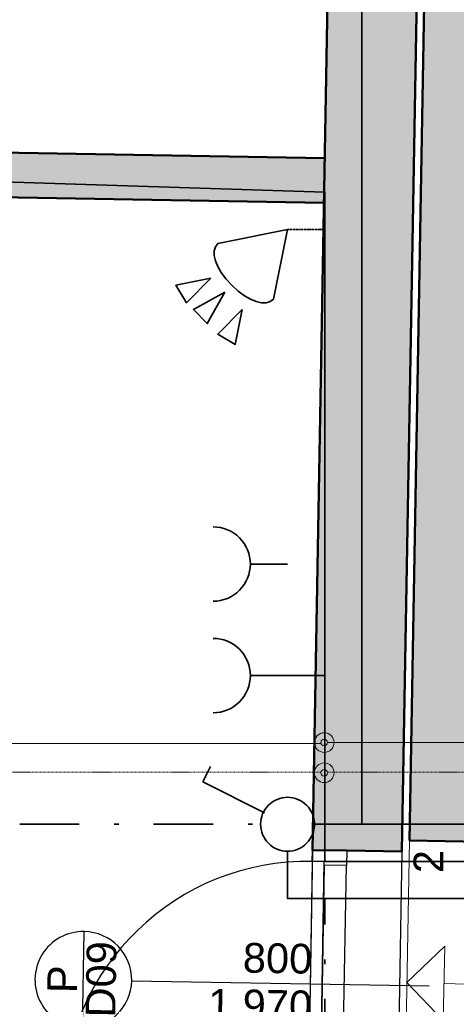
# Model space of a CAD drawing. Header units: millimetres. Extents: x -28761 to 4793, y -4271 to 20239.
# Tile 124 of 256: x -17219 to -15752, y 4495 to 7806. Entities that reach past the tile are written whole.
import ezdxf

# ---------------------------------------------------------------- set-up
doc = ezdxf.new("R2010")
doc.units = ezdxf.units.MM
doc.header["$MEASUREMENT"] = 0
for name, pattern in [('Telekomunikacni vodic', [9.25, 3, -0.75, 3, -0.75, 0.125, -0.75, 0.125, -0.75]), ('Čerchovaná', [450, 200, -117.5, 15, -117.5]), ('Čárkovaná M', [4.5, 2.5, -2])]:
    doc.linetypes.add(name, pattern=pattern)
for name, color, linetype in [('5._POHLED ZÁPADNÍ_1_Anotace - S', 7, 'Continuous'), ('5._POHLED ZÁPADNÍ_1_Konstrukce - nosné', 7, 'Continuous'), ('5._POHLED ZÁPADNÍ_1_Kresby a obrázky', 7, 'Continuous'), ('5._POHLED ZÁPADNÍ_1_Nové_Otvory – Dveře', 7, 'Continuous'), ('5._POHLED ZÁPADNÍ_1_Nové_Otvory – Značky dveří', 7, 'Continuous'), ('5._POHLED ZÁPADNÍ_1_Otvory – Dveře', 7, 'Continuous'), ('5._POHLED ZÁPADNÍ_1_Otvory – Značky dveří', 7, 'Continuous'), ('5._POHLED ZÁPADNÍ_1_TZB - elektroinstalace', 7, 'Continuous'), ('5._POHLED ZÁPADNÍ_1_TZB - ZTI', 7, 'Continuous'), ('5._POHLED ZÁPADNÍ_1_Výplně – Řezové', 7, 'Continuous')]:
    doc.layers.add(name, color=color, linetype=linetype)
doc.styles.add('GENEROVANÝ_STYL_1', font='txt')

msp = doc.modelspace()

# ---------------------------------------------------------------- hatches: boundary and pattern name
at = {"layer": '5._POHLED ZÁPADNÍ_1_Výplně – Řezové', "linetype": 'Continuous', "lineweight": 13}
for points in [[(-16161.6, 9201), (-16234.9, 5014), (-15934.9, 5008.8), (-15862.1, 9169.8)], [(-15909.2, 5045.7), (-15579.3, 5039.9), (-15510.4, 8982.2), (-15839.9, 9012.4)], [(-16194.4, 7340.3), (-19982.2, 7407), (-19984.9, 7257), (-16197, 7190.3)]]:
    msp.add_hatch(color=254, dxfattribs=at).paths.add_polyline_path(points)

# ---------------------------------------------------------------- linework, layer by layer
at = {"layer": '5._POHLED ZÁPADNÍ_1_Konstrukce - nosné', "color": 7, "linetype": 'Continuous', "lineweight": 50}
for p, q in [((-15579.3, 5039.9), (-15909.2, 5045.7)), ((-16234.9, 5014), (-16119.9, 5012)), ((-16119.9, 5012), (-15934.9, 5008.8))]:
    msp.add_line(p, q, dxfattribs=at)
at = {"layer": '5._POHLED ZÁPADNÍ_1_Konstrukce - nosné', "color": 7, "linetype": 'Continuous', "lineweight": 50, "flags": 128}
for points in [[(-16161.6, 9201), (-16234.9, 5014)], [(-15934.9, 5008.8), (-15862.1, 9169.8)], [(-15839.9, 9012.4), (-15909.2, 5045.7)], [(-16194.4, 7340.3), (-19982.2, 7407)], [(-19984.9, 7257), (-16197, 7190.3)]]:
    msp.add_lwpolyline(points, dxfattribs=at)
at = {"layer": '5._POHLED ZÁPADNÍ_1_Kresby a obrázky', "color": 7, "linetype": 'Continuous', "lineweight": 13}
for p, q in [((-15918.1, 4568.6), (-15789.9, 4690.3)), ((-15789.9, 4690.3), (-15796.4, 4440.3)), ((-15918.1, 4568.6), (-15796.4, 4440.3))]:
    msp.add_line(p, q, dxfattribs=at)
at = {"layer": '5._POHLED ZÁPADNÍ_1_Kresby a obrázky', "color": 8, "linetype": 'Continuous', "lineweight": 13}
msp.add_line((-15588.2, 4560), (-15793.2, 4565.3), dxfattribs=at)
at = {"layer": '5._POHLED ZÁPADNÍ_1_Nové_Otvory – Dveře', "color": 1, "linetype": 'Continuous', "lineweight": 25}
for p, q in [((-16234.9, 5014), (-16250.6, 4114.1)), ((-16235.6, 4976), (-16234.9, 5014)), ((-16234.9, 5014), (-16119.9, 5012)), ((-16234.9, 5014), (-16119.9, 5012)), ((-16234.9, 5014), (-16119.9, 5012)), ((-16119.9, 5012), (-16120.8, 4962)), ((-16119.9, 5012), (-15934.9, 5008.8)), ((-15934.9, 5008.8), (-15950.7, 4108.9)), ((-16235.6, 4976), (-16250, 4152.1)), ((-16195.6, 4975.3), (-16235.6, 4976)), ((-16195.6, 4975.3), (-16235.6, 4976)), ((-16210, 4151.4), (-16195.6, 4975.3)), ((-16195.8, 4963.3), (-16195.6, 4975.3)), ((-16195.8, 4963.3), (-16209.8, 4163.4)), ((-16120.8, 4962), (-16195.8, 4963.3)), ((-16134.8, 4162.1), (-16120.8, 4962))]:
    msp.add_line(p, q, dxfattribs=at)
msp.add_arc((-16250, 4152.1), 824, 88.9976, 178.9976, dxfattribs=at)
at = {"layer": '5._POHLED ZÁPADNÍ_1_Nové_Otvory – Značky dveří', "color": 1, "linetype": 'Continuous', "lineweight": 25}
for p, q in [((-17008, 4414.9), (-17002.3, 4739.9)), ((-16842.7, 4574.6), (-15842.8, 4557.1))]:
    msp.add_line(p, q, dxfattribs=at)
at = {"layer": '5._POHLED ZÁPADNÍ_1_Nové_Otvory – Značky dveří', "color": 1, "linetype": 'Continuous', "lineweight": 25, "flags": 128}
msp.add_lwpolyline([(-17002.3, 4739.9, 1), (-17008, 4414.9, 1)], format="xyb", close=True, dxfattribs=at)
at = {"layer": '5._POHLED ZÁPADNÍ_1_Otvory – Dveře', "color": 8, "linetype": 'Continuous', "lineweight": 13}
for p in [(-15926, 4085.8), (-15579.3, 5039.9)]:
    msp.add_line(p, (-15909.2, 5045.7), dxfattribs=at)
at = {"layer": '5._POHLED ZÁPADNÍ_1_TZB - elektroinstalace', "color": 92, "linetype": 'Telekomunikacni vodic', "lineweight": 35, "true_color": 0x00d700, "flags": 128}
for points in [[(-15496.7, 1100.8), (-15568.9, 1100.8), (-15568.9, 5100.8), (-16068.9, 5100.8), (-16068.9, 9600.8), (-20293.9, 10035.8), (-20193.9, 18475.8), (-20818.9, 18475.8), (-20818.9, 18975.8), (-24116.7, 19246.5)], [(-15496.7, 1100.8), (-15568.9, 1100.8), (-15568.9, 5100.8), (-16068.9, 5100.8), (-16068.9, 9600.8), (-20293.9, 10035.8), (-20193.9, 18475.8), (-20818.9, 18475.8), (-20818.9, 18975.8), (-24116.7, 19246.5)], [(-16318.9, 7100.8), (-16193.9, 7100.8), (-16193.9, 4975.8), (-15568.9, 4975.8), (-15568.9, 975.8), (-15818.9, 975.8)], [(-16318.9, 7100.8), (-16193.9, 7100.8), (-16193.9, 4975.8), (-15568.9, 4975.8), (-15568.9, 975.8), (-15818.9, 975.8)]]:
    msp.add_lwpolyline(points, dxfattribs=at)
at = {"layer": '5._POHLED ZÁPADNÍ_1_TZB - elektroinstalace', "color": 92, "linetype": 'Continuous', "lineweight": 35, "true_color": 0x00d700, "flags": 128}
for points in [[(-13193.9, 1600.8), (-13193.9, 975.8), (-15568.9, 975.8), (-15568.9, 5100.8), (-16068.9, 5100.8), (-16068.9, 9600.8), (-15748.2, 14412.4)], [(-13193.9, 1600.8), (-13193.9, 975.8), (-15568.9, 975.8), (-15568.9, 5100.8), (-16068.9, 5100.8), (-16068.9, 9600.8), (-15748.2, 14412.4)], [(-19693.9, 10213.3), (-19693.9, 9975.8), (-16068.9, 9600.8), (-16068.9, 9100.8), (-16068.9, 5100.8), (-15568.9, 5100.8), (-15568.9, 975.8), (-13193.9, 975.8), (-13193.9, 1600.8)], [(-19693.9, 10213.3), (-19693.9, 9975.8), (-16068.9, 9600.8), (-16068.9, 9100.8), (-16068.9, 5100.8), (-15568.9, 5100.8), (-15568.9, 975.8), (-13193.9, 975.8), (-13193.9, 1600.8)], [(-13193.9, 1600.8), (-13193.9, 975.8), (-15568.9, 975.8), (-15568.9, 5100.8), (-16068.9, 5100.8), (-16068.9, 9600.8), (-13193.9, 9350.8)], [(-13193.9, 1600.8), (-13193.9, 975.8), (-15568.9, 975.8), (-15568.9, 5100.8), (-16068.9, 5100.8), (-16068.9, 9600.8), (-13193.9, 9350.8)], [(-16228.3, 5100.8), (-16068.9, 5100.8), (-16068.9, 9100.8), (-18353.3, 9350.8)], [(-19943.9, 6350.8), (-20068.9, 6350.8), (-20068.9, 7350.8), (-16193.9, 7225.8), (-16193.9, 5600.8), (-16318.9, 5600.8)], [(-19943.9, 6350.8), (-20068.9, 6350.8), (-20068.9, 7350.8), (-16193.9, 7225.8), (-16193.9, 5600.8), (-16318.9, 5600.8)], [(-16318.9, 7100.8), (-16553.3, 7053.9)], [(-16318.9, 7100.8), (-16553.3, 7053.9)], [(-16365.8, 6866.4), (-16318.9, 7100.8)], [(-16365.8, 6866.4), (-16318.9, 7100.8)], [(-16506.4, 6913.3), (-16526.2, 6935), (-16542, 6956.2), (-16553.7, 6976.5), (-16561.4, 6995.7), (-16565.2, 7013.4), (-16565.1, 7029.2), (-16561.1, 7042.8), (-16553.3, 7053.9)], [(-16506.4, 6913.3), (-16526.2, 6935), (-16542, 6956.2), (-16553.7, 6976.5), (-16561.4, 6995.7), (-16565.2, 7013.4), (-16565.1, 7029.2), (-16561.1, 7042.8), (-16553.3, 7053.9)], [(-16365.8, 6866.4), (-16376.9, 6858.6), (-16390.5, 6854.6), (-16406.3, 6854.5), (-16424, 6858.3), (-16443.2, 6866), (-16463.5, 6877.7), (-16484.7, 6893.5), (-16506.4, 6913.3)], [(-16365.8, 6866.4), (-16376.9, 6858.6), (-16390.5, 6854.6), (-16406.3, 6854.5), (-16424, 6858.3), (-16443.2, 6866), (-16463.5, 6877.7), (-16484.7, 6893.5), (-16506.4, 6913.3)], [(-16318.9, 5975.8), (-16443.9, 5975.8)], [(-16318.9, 5600.8), (-16443.9, 5600.8)], [(-16318.9, 5600.8), (-16443.9, 5600.8)], [(-16318.9, 5600.8), (-16443.9, 5600.8)], [(-16318.9, 5600.8), (-16193.9, 5600.8), (-16193.9, 4975.8), (-15568.9, 4975.8), (-15568.9, 975.8), (-13193.9, 975.8), (-13193.9, 1600.8)], [(-16318.9, 5600.8), (-16193.9, 5600.8), (-16193.9, 4975.8), (-15568.9, 4975.8), (-15568.9, 975.8), (-13193.9, 975.8), (-13193.9, 1600.8)], [(-16603.8, 5243.2), (-16577.9, 5295)], [(-16603.8, 5243.2), (-16396.6, 5139.6)], [(-15568.9, 2350.8), (-15568.9, 4850.8), (-16318.9, 4850.8), (-16318.9, 5010.1)]]:
    msp.add_lwpolyline(points, dxfattribs=at)
for points in [[(-16576.8, 6936.7), (-16658.8, 6854.7), (-16693.9, 6913.3)], [(-16576.8, 6936.7), (-16658.8, 6854.7), (-16693.9, 6913.3)], [(-16529.9, 6889.8), (-16635.3, 6831.3), (-16588.5, 6784.4)], [(-16471.3, 6831.3), (-16553.3, 6749.2), (-16494.7, 6714.1)], [(-16471.3, 6831.3), (-16553.3, 6749.2), (-16494.7, 6714.1)]]:
    msp.add_lwpolyline(points, close=True, dxfattribs=at)
for points in [[(-16568.9, 6100.8, -0.414214), (-16443.9, 5975.8)], [(-16443.9, 5975.8, -0.414214), (-16568.9, 5850.8)], [(-16568.9, 5725.8, -0.414214), (-16443.9, 5600.8)], [(-16568.9, 5725.8, -0.414214), (-16443.9, 5600.8)], [(-16568.9, 5725.8, -0.414214), (-16443.9, 5600.8)], [(-16443.9, 5600.8, -0.414214), (-16568.9, 5475.8)], [(-16443.9, 5600.8, -0.414214), (-16568.9, 5475.8)], [(-16443.9, 5600.8, -0.414214), (-16568.9, 5475.8)], [(-16318.9, 5191.4, 0.414214), (-16409.6, 5100.8)], [(-16228.3, 5100.8, 0.414214), (-16318.9, 5191.4)], [(-16409.6, 5100.8, 0.414214), (-16318.9, 5010.1)], [(-16318.9, 5010.1, 0.414214), (-16228.3, 5100.8)]]:
    msp.add_lwpolyline(points, format="xyb", dxfattribs=at)
at = {"layer": '5._POHLED ZÁPADNÍ_1_TZB - elektroinstalace', "color": 92, "linetype": 'Čerchovaná', "lineweight": 35, "true_color": 0x00d700, "flags": 128}
for points in [[(-18318.9, 5350.8), (-18318.9, 5100.8), (-16409.6, 5100.8)], [(-16231.4, 2475.8), (-16193.9, 2475.8), (-16193.9, 2225.8), (-15568.9, 2225.8), (-15568.9, 4850.8), (-16193.9, 4850.8), (-16193.9, 4350.8), (-16231.4, 4350.8)]]:
    msp.add_lwpolyline(points, dxfattribs=at)
at = {"layer": '5._POHLED ZÁPADNÍ_1_TZB - ZTI', "color": 6, "linetype": 'Continuous', "lineweight": 20}
for p, q in [((-16207.7, 5372.7), (-19835.3, 5372.7)), ((-14988.5, 5375.4), (-16184.7, 5375.4))]:
    msp.add_line(p, q, dxfattribs=at)
at = {"layer": '5._POHLED ZÁPADNÍ_1_TZB - ZTI', "color": 6, "linetype": 'Čárkovaná M', "lineweight": 20}
for p, q in [((-16207.7, 5275.8), (-19835.3, 5275.8)), ((-14888.5, 5275.4), (-16184.7, 5275.4))]:
    msp.add_line(p, q, dxfattribs=at)
at = {"layer": '5._POHLED ZÁPADNÍ_1_TZB - ZTI', "color": 6, "linetype": 'Continuous', "lineweight": 20}
for centre, radius in [((-16195.7, 5375.4), 33), ((-16195.7, 5375.4), 11), ((-16195.7, 5274), 33), ((-16195.7, 5274), 11)]:
    msp.add_circle(centre, radius, dxfattribs=at)

# ---------------------------------------------------------------- texts
at = {"layer": '5._POHLED ZÁPADNÍ_1_Anotace - S', "color": 7, "linetype": 'Continuous', "lineweight": 20, "insert": (-15795.5, 5014), "char_height": 100, "attachment_point": 9, "rotation": 89.9831, "style": 'GENEROVANÝ_STYL_1'}
msp.add_mtext('\\A1;{\\pqr;\\fArial|b0|i0|c238|p38;2}', dxfattribs=at)
at = {"layer": '5._POHLED ZÁPADNÍ_1_Otvory – Značky dveří', "color": 1, "linetype": 'Continuous', "lineweight": 25, "char_height": 100, "style": 'GENEROVANÝ_STYL_1'}
for s, insert, attachment_point, rotation in [('\\A1;{\\pql;\\pt0;\\fArial|b0|i0|c238|p38;800}', (-16469.8, 4600.7), 7, 358.9976), ('\\A1;{\\pql;\\pt0;\\fArial|b0|i0|c238|p38;D09}', (-16947.2, 4451.1), 4, 88.9976), ('\\A1;{\\pql;\\pt0;\\fArial|b0|i0|c238|p38;P}', (-17076.7, 4532.9), 4, 88.9976), ('\\A1;{\\pql;\\pt0;\\fArial|b0|i0|c238|p38;1\xa0970}', (-16585.1, 4547.2), 1, 358.9976)]:
    msp.add_mtext(s, dxfattribs=dict(at, insert=insert, attachment_point=attachment_point, rotation=rotation))

doc.saveas('drawing.dxf')
